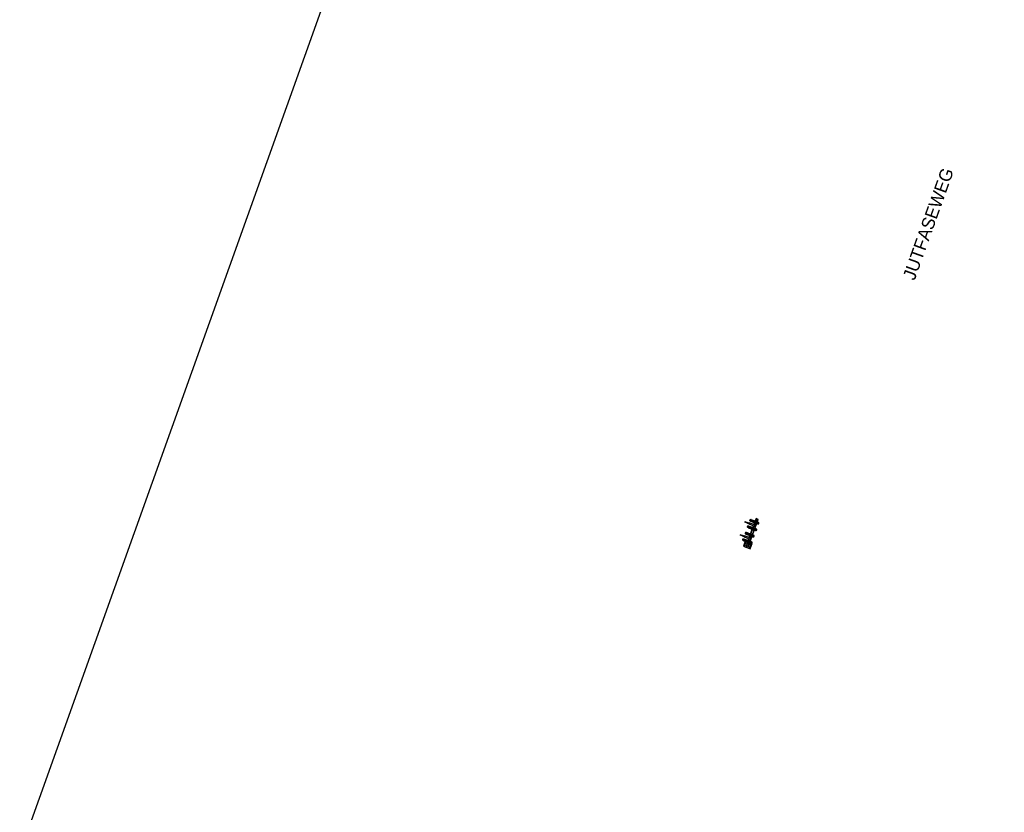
# Model space of a CAD drawing. Header units: metres. Extents: x 136326 to 138181, y 453212 to 454732.
# Tile 41 of 55: x 136646 to 136700, y 454135 to 454178. Entities that reach past the tile are written whole.
import ezdxf

# ---------------------------------------------------------------- set-up
doc = ezdxf.new("R2010")
doc.units = ezdxf.units.M
for name, color, linetype in [('-DR-alg-bladkaders viewports', 7, 'Continuous'), ('-DR-alg-txt-straatnaam', 2, 'Continuous'), ('-DR-nw-inr-fietsparkeren Tulip Traverse', 2, 'Continuous'), ('VELOPA-FIG15', 1, 'Continuous'), ('VELOPA-FIG25', 1, 'Continuous')]:
    doc.layers.add(name, color=color, linetype=linetype)
doc.styles.add('Drong', font='txt', dxfattribs={"height": 1.8})

# ---------------------------------------------------------------- blocks, each defined once
blk = doc.blocks.new('*U100')
at = {"layer": 'VELOPA-FIG15', "color": 252, "linetype": 'Continuous', "lineweight": 0}
for p, q in [((11, 5), (11, -123)), ((1449, -124), (1449, 4)), ((1559, 0), (1559, -1)), ((77, -10), (0, -10)), ((77, -110), (0, -110)), ((827, -10), (682, -10)), ((827, -110), (682, -110)), ((1439, -10), (1432, -10)), ((1439, -110), (1432, -110)), ((1460, -5), (1559, -5)), ((1559, -115), (1460, -115)), ((1559, -2), (1559, -1)), ((1559, -5), (1559, -2)), ((1559, -5), (1559, -115)), ((1562, -5), (1559, -5)), ((1559, -115), (1562, -115)), ((1559, -115), (1559, -118)), ((1559, -118), (1559, -119)), ((1559, -119), (1559, -120)), ((1564, -5), (1562, -5)), ((1564, -115), (1562, -115)), ((1564, -5), (1564, -5)), ((1564, -115), (1564, -115)), ((1578, -34), (1578, -16)), ((1578, -104), (1578, -86))]:
    blk.add_line(p, q, dxfattribs=at)
at = {"layer": 'VELOPA-FIG15', "color": 252, "linetype": 'Continuous', "lineweight": 0, "flags": 128}
for points in [[(168, 43), (167, 42), (167, 40), (166, 39), (165, 38), (163, 37), (162, 36), (160, 36), (158, 36), (156, 35), (154, 36), (152, 36), (150, 37), (149, 38), (148, 39), (147, 40), (146, 41), (146, 42), (146, 43)], [(168, 46), (168, 46), (167, 45), (166, 44), (165, 43), (163, 43), (161, 43), (160, 43), (158, 43), (156, 44), (154, 45), (152, 46), (151, 47), (150, 48), (149, 50), (148, 51), (148, 52), (148, 54), (148, 55), (148, 55)], [(216, 46), (216, 46), (217, 45), (218, 44), (219, 43), (221, 43), (223, 43), (224, 43), (226, 43), (228, 44), (230, 45), (232, 46), (233, 47), (234, 48), (235, 50), (236, 51), (236, 52), (236, 54), (236, 55), (236, 55)], [(217, 43), (217, 42), (217, 40), (218, 39), (219, 38), (221, 37), (222, 36), (224, 36), (226, 36), (228, 35), (230, 36), (232, 36), (234, 37), (235, 38), (236, 39), (237, 40), (238, 41), (238, 42), (239, 43)], [(543, 58), (542, 57), (542, 56), (541, 54), (540, 53), (538, 52), (537, 52), (535, 51), (533, 51), (531, 51), (529, 51), (527, 51), (525, 52), (524, 53), (523, 54), (522, 55), (521, 56), (521, 57), (521, 58)], [(543, 61), (543, 61), (542, 60), (541, 59), (540, 59), (538, 58), (536, 58), (535, 58), (533, 59), (531, 59), (529, 60), (527, 61), (526, 62), (525, 64), (524, 65), (523, 66), (523, 68), (523, 69), (523, 70)], [(591, 61), (591, 61), (592, 60), (593, 59), (594, 59), (596, 58), (598, 58), (599, 58), (601, 59), (603, 59), (605, 60), (607, 61), (608, 62), (609, 64), (610, 65), (611, 66), (611, 68), (611, 69), (611, 70)], [(592, 58), (592, 57), (592, 56), (593, 54), (594, 53), (596, 52), (597, 52), (599, 51), (601, 51), (603, 51), (605, 51), (607, 51), (609, 52), (610, 53), (611, 54), (612, 55), (613, 56), (613, 57), (614, 58)], [(918, 43), (917, 42), (917, 40), (916, 39), (915, 38), (913, 37), (912, 36), (910, 36), (908, 36), (906, 35), (904, 36), (902, 36), (900, 37), (899, 38), (898, 39), (897, 40), (896, 41), (896, 42), (896, 43)], [(918, 46), (918, 46), (917, 45), (916, 44), (915, 43), (913, 43), (911, 43), (910, 43), (908, 43), (906, 44), (904, 45), (902, 46), (901, 47), (900, 48), (899, 50), (898, 51), (898, 52), (898, 54), (898, 55), (898, 55)], [(966, 46), (966, 46), (967, 45), (968, 44), (969, 43), (971, 43), (973, 43), (974, 43), (976, 43), (978, 44), (980, 45), (982, 46), (983, 47), (984, 48), (985, 50), (986, 51), (986, 52), (986, 54), (986, 55), (986, 55)], [(967, 43), (967, 42), (967, 40), (968, 39), (969, 38), (971, 37), (972, 36), (974, 36), (976, 36), (978, 35), (980, 36), (982, 36), (984, 37), (985, 38), (986, 39), (987, 40), (988, 41), (988, 42), (989, 43)], [(1293, 58), (1292, 57), (1292, 56), (1291, 54), (1290, 53), (1288, 52), (1287, 52), (1285, 51), (1283, 51), (1281, 51), (1279, 51), (1277, 51), (1275, 52), (1274, 53), (1273, 54), (1272, 55), (1271, 56), (1271, 57), (1271, 58)], [(1293, 61), (1293, 61), (1292, 60), (1291, 59), (1290, 59), (1288, 58), (1286, 58), (1285, 58), (1283, 59), (1281, 59), (1279, 60), (1277, 61), (1276, 62), (1275, 64), (1274, 65), (1273, 66), (1273, 68), (1273, 69), (1273, 70)], [(1341, 61), (1341, 61), (1342, 60), (1343, 59), (1344, 59), (1346, 58), (1348, 58), (1349, 58), (1351, 59), (1353, 59), (1355, 60), (1357, 61), (1358, 62), (1359, 64), (1360, 65), (1361, 66), (1361, 68), (1361, 69), (1361, 70)], [(1342, 58), (1342, 57), (1342, 56), (1343, 54), (1344, 53), (1346, 52), (1347, 52), (1349, 51), (1351, 51), (1353, 51), (1355, 51), (1357, 51), (1359, 52), (1360, 53), (1361, 54), (1362, 55), (1363, 56), (1363, 57), (1364, 58)], [(168, -78), (167, -79), (167, -81), (166, -82), (165, -83), (163, -84), (162, -85), (160, -85), (158, -85), (156, -86), (154, -85), (152, -85), (150, -84), (149, -83), (148, -82), (147, -81), (146, -80), (146, -79), (146, -78)], [(168, -304), (167, -306), (167, -307), (166, -308), (165, -310), (163, -311), (162, -312), (160, -312), (158, -312), (156, -313), (154, -312), (152, -312), (150, -311), (149, -310), (148, -309), (147, -308), (146, -306), (146, -305), (146, -304)], [(168, -358), (167, -360), (167, -361), (166, -363), (165, -364), (163, -365), (162, -366), (160, -366), (158, -367), (156, -367), (154, -366), (152, -366), (150, -365), (149, -364), (148, -363), (147, -362), (146, -360), (146, -359), (146, -358)], [(169, -363), (168, -364), (168, -366), (167, -367), (166, -369), (165, -370), (163, -371), (161, -372), (160, -373), (158, -373), (156, -374), (154, -373), (152, -373), (151, -373), (150, -372), (149, -371), (148, -370)], [(168, -360), (168, -361), (169, -363)], [(216, -360), (216, -361), (215, -363)], [(215, -363), (216, -364), (216, -366), (217, -367), (218, -369), (219, -370), (221, -371), (223, -372), (224, -373), (226, -373), (228, -374), (230, -373), (232, -373), (233, -373), (234, -372), (235, -371), (236, -370)], [(217, -78), (217, -79), (217, -81), (218, -82), (219, -83), (221, -84), (222, -85), (224, -85), (226, -85), (228, -86), (230, -85), (232, -85), (234, -84), (235, -83), (236, -82), (237, -81), (238, -80), (238, -79), (239, -78)], [(217, -304), (217, -306), (217, -307), (218, -308), (219, -310), (221, -311), (222, -312), (224, -312), (226, -312), (228, -313), (230, -312), (232, -312), (234, -311), (235, -310), (236, -309), (237, -308), (238, -306), (238, -305), (239, -304)], [(217, -358), (217, -360), (217, -361), (218, -363), (219, -364), (221, -365), (222, -366), (224, -366), (226, -367), (228, -367), (230, -366), (232, -366), (234, -365), (235, -364), (236, -363), (237, -362), (238, -360), (238, -359), (239, -358)], [(379, -451), (378, -451), (376, -451), (374, -451), (372, -452), (371, -452), (370, -452), (369, -453), (369, -453), (368, -454)], [(390, -454), (390, -453), (390, -453), (389, -452), (388, -452), (387, -452), (385, -451), (383, -451), (381, -451), (379, -451)], [(543, -15), (542, -16), (542, -17), (541, -19), (540, -20), (538, -20), (537, -21), (535, -22), (533, -22), (531, -22), (529, -22), (527, -21), (525, -21), (524, -20), (523, -19), (522, -18), (521, -17), (521, -16), (521, -15)], [(543, -249), (542, -250), (542, -252), (541, -253), (540, -254), (538, -255), (537, -255), (535, -256), (533, -256), (531, -256), (529, -256), (527, -256), (525, -255), (524, -254), (523, -253), (522, -252), (521, -251), (521, -250), (521, -249)], [(543, -357), (542, -358), (542, -359), (541, -361), (540, -362), (538, -363), (537, -363), (535, -364), (533, -364), (531, -364), (529, -364), (527, -364), (525, -363), (524, -362), (523, -361), (522, -360), (521, -359), (521, -357), (521, -357)], [(544, -362), (543, -363), (543, -365), (542, -366), (541, -367), (540, -369), (538, -370), (536, -371), (535, -371), (533, -372), (531, -372), (529, -372), (527, -372), (526, -371), (525, -371), (524, -370), (523, -369)], [(543, -360), (543, -361), (544, -362)], [(591, -360), (591, -361), (590, -362)], [(590, -362), (591, -363), (591, -365), (592, -366), (593, -367), (594, -369), (596, -370), (598, -371), (599, -371), (601, -372), (603, -372), (605, -372), (607, -372), (608, -371), (609, -371), (610, -370), (611, -369)], [(592, -15), (592, -16), (592, -17), (593, -19), (594, -20), (596, -20), (597, -21), (599, -22), (601, -22), (603, -22), (605, -22), (607, -21), (609, -21), (610, -20), (611, -19), (612, -18), (613, -17), (613, -16), (614, -15)], [(592, -249), (592, -250), (592, -252), (593, -253), (594, -254), (596, -255), (597, -255), (599, -256), (601, -256), (603, -256), (605, -256), (607, -256), (609, -255), (610, -254), (611, -253), (612, -252), (613, -251), (613, -250), (614, -249)], [(592, -357), (592, -358), (592, -359), (593, -361), (594, -362), (596, -363), (597, -363), (599, -364), (601, -364), (603, -364), (605, -364), (607, -364), (609, -363), (610, -362), (611, -361), (612, -360), (613, -359), (613, -357), (614, -357)], [(918, -78), (917, -79), (917, -81), (916, -82), (915, -83), (913, -84), (912, -85), (910, -85), (908, -85), (906, -86), (904, -85), (902, -85), (900, -84), (899, -83), (898, -82), (897, -81), (896, -80), (896, -79), (896, -78)], [(918, -304), (917, -306), (917, -307), (916, -308), (915, -310), (913, -311), (912, -312), (910, -312), (908, -312), (906, -313), (904, -312), (902, -312), (900, -311), (899, -310), (898, -309), (897, -308), (896, -306), (896, -305), (896, -304)], [(918, -358), (917, -360), (917, -361), (916, -363), (915, -364), (913, -365), (912, -366), (910, -366), (908, -367), (906, -367), (904, -366), (902, -366), (900, -365), (899, -364), (898, -363), (897, -362), (896, -360), (896, -359), (896, -358)], [(919, -363), (918, -364), (918, -366), (917, -367), (916, -369), (915, -370), (913, -371), (911, -372), (910, -373), (908, -373), (906, -374), (904, -373), (902, -373), (901, -373), (900, -372), (899, -371), (898, -370)], [(918, -360), (918, -361), (919, -363)], [(966, -360), (966, -361), (965, -363)], [(965, -363), (966, -364), (966, -366), (967, -367), (968, -369), (969, -370), (971, -371), (973, -372), (974, -373), (976, -373), (978, -374), (980, -373), (982, -373), (983, -373), (984, -372), (985, -371), (986, -370)], [(967, -78), (967, -79), (967, -81), (968, -82), (969, -83), (971, -84), (972, -85), (974, -85), (976, -85), (978, -86), (980, -85), (982, -85), (984, -84), (985, -83), (986, -82), (987, -81), (988, -80), (988, -79), (989, -78)], [(967, -304), (967, -306), (967, -307), (968, -308), (969, -310), (971, -311), (972, -312), (974, -312), (976, -312), (978, -313), (980, -312), (982, -312), (984, -311), (985, -310), (986, -309), (987, -308), (988, -306), (988, -305), (989, -304)], [(967, -358), (967, -360), (967, -361), (968, -363), (969, -364), (971, -365), (972, -366), (974, -366), (976, -367), (978, -367), (980, -366), (982, -366), (984, -365), (985, -364), (986, -363), (987, -362), (988, -360), (988, -359), (989, -358)], [(1129, -451), (1128, -451), (1126, -451), (1124, -451), (1122, -452), (1121, -452), (1120, -452), (1119, -453), (1119, -453), (1118, -454)], [(1140, -454), (1140, -453), (1140, -453), (1139, -452), (1138, -452), (1137, -452), (1135, -451), (1133, -451), (1131, -451), (1129, -451)], [(1293, -15), (1292, -16), (1292, -17), (1291, -19), (1290, -20), (1288, -20), (1287, -21), (1285, -22), (1283, -22), (1281, -22), (1279, -22), (1277, -21), (1275, -21), (1274, -20), (1273, -19), (1272, -18), (1271, -17), (1271, -16), (1271, -15)], [(1293, -249), (1292, -250), (1292, -252), (1291, -253), (1290, -254), (1288, -255), (1287, -255), (1285, -256), (1283, -256), (1281, -256), (1279, -256), (1277, -256), (1275, -255), (1274, -254), (1273, -253), (1272, -252), (1271, -251), (1271, -250), (1271, -249)], [(1293, -357), (1292, -358), (1292, -359), (1291, -361), (1290, -362), (1288, -363), (1287, -363), (1285, -364), (1283, -364), (1281, -364), (1279, -364), (1277, -364), (1275, -363), (1274, -362), (1273, -361), (1272, -360), (1271, -359), (1271, -357), (1271, -357)], [(1294, -362), (1293, -363), (1293, -365), (1292, -366), (1291, -367), (1290, -369), (1288, -370), (1286, -371), (1285, -371), (1283, -372), (1281, -372), (1279, -372), (1277, -372), (1276, -371), (1275, -371), (1274, -370), (1273, -369)], [(1293, -360), (1293, -361), (1294, -362)], [(1341, -360), (1341, -361), (1340, -362)], [(1340, -362), (1341, -363), (1341, -365), (1342, -366), (1343, -367), (1344, -369), (1346, -370), (1348, -371), (1349, -371), (1351, -372), (1353, -372), (1355, -372), (1357, -372), (1358, -371), (1359, -371), (1360, -370), (1361, -369)], [(1342, -15), (1342, -16), (1342, -17), (1343, -19), (1344, -20), (1346, -20), (1347, -21), (1349, -22), (1351, -22), (1353, -22), (1355, -22), (1357, -21), (1359, -21), (1360, -20), (1361, -19), (1362, -18), (1363, -17), (1363, -16), (1364, -15)], [(1342, -249), (1342, -250), (1342, -252), (1343, -253), (1344, -254), (1346, -255), (1347, -255), (1349, -256), (1351, -256), (1353, -256), (1355, -256), (1357, -256), (1359, -255), (1360, -254), (1361, -253), (1362, -252), (1363, -251), (1363, -250), (1364, -249)], [(1342, -357), (1342, -358), (1342, -359), (1343, -361), (1344, -362), (1346, -363), (1347, -363), (1349, -364), (1351, -364), (1353, -364), (1355, -364), (1357, -364), (1359, -363), (1360, -362), (1361, -361), (1362, -360), (1363, -359), (1363, -357), (1364, -357)]]:
    blk.add_lwpolyline(points, dxfattribs=at)
at = {"layer": 'VELOPA-FIG25', "color": 252, "linetype": 'Continuous', "lineweight": 30}
for p, q in [((0, 5), (0, -123)), ((11, 5), (0, 5)), ((146, 0), (0, 0)), ((21, 5), (11, 5)), ((21, 5), (21, -123)), ((146, 43), (146, -78)), ((162, 87), (148, 55)), ((168, 46), (183, 78)), ((168, -78), (168, 43)), ((217, 0), (168, 0)), ((192, 112), (192, 114)), ((192, 112), (192, 112)), ((192, 97), (192, 112)), ((192, 97), (192, 97)), ((192, 97), (192, 91)), ((201, 78), (216, 46)), ((217, 43), (217, -78)), ((236, 55), (222, 87)), ((239, -78), (239, 43)), ((521, 0), (239, 0)), ((521, 58), (521, -15)), ((537, 103), (523, 70)), ((543, 61), (558, 94)), ((543, -15), (543, 58)), ((592, 0), (543, 0)), ((567, 128), (567, 130)), ((567, 128), (567, 128)), ((567, 114), (567, 128)), ((567, 114), (567, 107)), ((567, 114), (567, 114)), ((576, 94), (591, 61)), ((592, 58), (592, -15)), ((611, 70), (597, 103)), ((614, -15), (614, 58)), ((896, 0), (614, 0)), ((896, 43), (896, -78)), ((912, 87), (898, 55)), ((918, 46), (933, 78)), ((918, -78), (918, 43)), ((967, 0), (918, 0)), ((942, 112), (942, 114)), ((942, 112), (942, 112)), ((942, 97), (942, 112)), ((942, 97), (942, 91)), ((942, 97), (942, 97)), ((951, 78), (966, 46)), ((967, 43), (967, -78)), ((986, 55), (972, 87)), ((989, -78), (989, 43)), ((1271, 0), (989, 0)), ((1271, 58), (1271, -15)), ((1287, 103), (1273, 70)), ((1293, 61), (1308, 94)), ((1293, -15), (1293, 58)), ((1342, 0), (1293, 0)), ((1317, 128), (1317, 130)), ((1317, 128), (1317, 128)), ((1317, 114), (1317, 128)), ((1317, 114), (1317, 114)), ((1317, 114), (1317, 107)), ((1326, 94), (1341, 61)), ((1342, 58), (1342, -15)), ((1361, 70), (1347, 103)), ((1354, 140), (1354, 85)), ((1358, 137), (1354, 140)), ((1654, 140), (1354, 140)), ((1357, 87), (1357, 79)), ((1652, 87), (1357, 87)), ((1358, 137), (1358, 87)), ((1651, 137), (1358, 137)), ((1364, -15), (1364, 58)), ((1439, 0), (1364, 0)), ((1434, 8), (1425, 8)), ((1439, -124), (1439, 4)), ((1439, 4), (1449, 4)), ((1449, 4), (1460, 4)), ((1460, -124), (1460, 4)), ((1559, 0), (1460, 0)), ((1584, 8), (1575, 8)), ((1651, 137), (1654, 140)), ((1651, 87), (1651, 137)), ((1652, -207), (1652, 87)), ((1654, -260), (1654, 140)), ((149, -120), (0, -120)), ((11, -123), (0, -123)), ((21, -123), (11, -123)), ((23, -12), (21, -12)), ((21, -36), (23, -36)), ((23, -82), (21, -82)), ((21, -106), (23, -106)), ((23, -12), (23, -36)), ((24, -15), (23, -15)), ((23, -34), (24, -34)), ((23, -82), (23, -106)), ((24, -85), (23, -85)), ((23, -104), (24, -104)), ((24, -15), (30, -15)), ((24, -19), (24, -15)), ((24, -24), (24, -19)), ((30, -24), (24, -24)), ((24, -29), (24, -24)), ((24, -34), (24, -29)), ((24, -34), (30, -34)), ((24, -85), (30, -85)), ((24, -89), (24, -85)), ((24, -94), (24, -89)), ((30, -94), (24, -94)), ((24, -99), (24, -94)), ((24, -104), (24, -99)), ((24, -104), (30, -104)), ((31, -15), (30, -15)), ((30, -34), (31, -34)), ((31, -85), (30, -85)), ((30, -104), (31, -104)), ((31, -15), (31, -15)), ((31, -34), (31, -34)), ((31, -85), (31, -85)), ((31, -104), (31, -104)), ((146, -5), (77, -5)), ((77, -5), (77, -115)), ((77, -115), (147, -115)), ((146, -78), (146, -111)), ((149, -119), (146, -126)), ((146, -130), (146, -304)), ((146, -304), (146, -358)), ((148, -370), (163, -398)), ((167, -111), (174, -95)), ((217, -5), (168, -5)), ((168, -74), (217, -74)), ((168, -111), (168, -78)), ((168, -79), (217, -79)), ((168, -132), (174, -116)), ((168, -304), (168, -130)), ((168, -358), (168, -304)), ((182, -388), (168, -360)), ((214, -127), (170, -127)), ((212, -122), (172, -122)), ((175, -91), (175, -81)), ((175, -112), (175, -102)), ((183, -389), (182, -388)), ((192, -400), (192, -398)), ((192, -400), (192, -400)), ((192, -417), (192, -400)), ((192, -417), (192, -417)), ((192, -423), (192, -417)), ((202, -388), (201, -389)), ((216, -360), (202, -388)), ((209, -81), (209, -91)), ((209, -102), (209, -112)), ((210, -95), (217, -111)), ((210, -116), (217, -132)), ((217, -78), (217, -111)), ((217, -130), (217, -304)), ((217, -304), (217, -358)), ((221, -398), (236, -370)), ((238, -126), (235, -119)), ((349, -122), (236, -122)), ((349, -127), (238, -127)), ((521, -5), (239, -5)), ((239, -74), (357, -74)), ((239, -111), (239, -78)), ((239, -79), (357, -79)), ((239, -304), (239, -130)), ((239, -358), (239, -304)), ((306, -19), (308, -16)), ((308, -21), (306, -19)), ((308, -16), (311, -16)), ((311, -21), (308, -21)), ((311, -16), (313, -19)), ((313, -19), (311, -21)), ((347, -56), (357, -56)), ((349, -104), (347, -104)), ((349, -79), (349, -401)), ((357, -74), (357, -56)), ((357, -74), (357, -79)), ((368, -398), (368, -454)), ((368, -454), (368, -633)), ((371, -395), (369, -397)), ((390, -397), (388, -395)), ((390, -454), (390, -398)), ((390, -454), (390, -633)), ((410, -401), (410, -60)), ((410, -115), (521, -115)), ((521, -120), (410, -120)), ((446, -103), (448, -100)), ((448, -106), (446, -103)), ((448, -100), (451, -100)), ((451, -106), (448, -106)), ((451, -100), (453, -103)), ((453, -103), (451, -106)), ((521, -15), (521, -49)), ((521, -71), (521, -249)), ((521, -249), (521, -357)), ((523, -369), (537, -401)), ((527, -59), (527, -61)), ((532, -60), (539, -60)), ((539, -60), (539, -60)), ((592, -5), (543, -5)), ((543, -49), (543, -15)), ((543, -249), (543, -71)), ((543, -115), (592, -115)), ((592, -120), (543, -120)), ((543, -357), (543, -249)), ((558, -392), (543, -360)), ((551, -71), (551, -50)), ((558, -393), (558, -392)), ((567, -407), (567, -405)), ((567, -407), (567, -407)), ((567, -421), (567, -407)), ((567, -422), (567, -421)), ((567, -428), (567, -422)), ((591, -360), (576, -392)), ((576, -392), (576, -393)), ((583, -50), (583, -71)), ((586, -19), (588, -16)), ((588, -21), (586, -19)), ((588, -16), (591, -16)), ((591, -21), (588, -21)), ((591, -16), (592, -16)), ((592, -21), (591, -21)), ((592, -15), (592, -49)), ((592, -71), (592, -249)), ((592, -249), (592, -357)), ((595, -60), (595, -60)), ((595, -60), (603, -60)), ((597, -401), (611, -369)), ((607, -61), (607, -59)), ((682, -5), (614, -5)), ((614, -49), (614, -15)), ((614, -249), (614, -71)), ((614, -115), (682, -115)), ((899, -120), (614, -120)), ((614, -357), (614, -249)), ((682, -115), (682, -5)), ((896, -5), (827, -5)), ((827, -5), (827, -115)), ((827, -115), (897, -115)), ((896, -78), (896, -111)), ((899, -119), (896, -126)), ((896, -130), (896, -304)), ((896, -304), (896, -358)), ((898, -370), (913, -398)), ((917, -111), (924, -95)), ((967, -5), (918, -5)), ((918, -74), (967, -74)), ((918, -111), (918, -78)), ((918, -79), (967, -79)), ((918, -132), (924, -116)), ((918, -304), (918, -130)), ((918, -358), (918, -304)), ((932, -388), (918, -360)), ((964, -127), (920, -127)), ((962, -122), (922, -122)), ((925, -91), (925, -81)), ((925, -112), (925, -102)), ((933, -389), (932, -388)), ((942, -400), (942, -398)), ((942, -400), (942, -400)), ((942, -417), (942, -400)), ((942, -417), (942, -417)), ((942, -423), (942, -417)), ((952, -388), (951, -389)), ((966, -360), (952, -388)), ((959, -81), (959, -91)), ((959, -102), (959, -112)), ((960, -95), (967, -111)), ((960, -116), (967, -132)), ((967, -78), (967, -111)), ((967, -130), (967, -304)), ((967, -304), (967, -358)), ((971, -398), (986, -370)), ((988, -126), (985, -119)), ((1099, -122), (986, -122)), ((1099, -127), (988, -127)), ((1271, -5), (989, -5)), ((989, -74), (1107, -74)), ((989, -111), (989, -78)), ((989, -79), (1107, -79)), ((989, -304), (989, -130)), ((989, -358), (989, -304)), ((1056, -19), (1058, -16)), ((1058, -21), (1056, -19)), ((1058, -16), (1061, -16)), ((1061, -21), (1058, -21)), ((1061, -16), (1063, -19)), ((1063, -19), (1061, -21)), ((1097, -56), (1107, -56)), ((1099, -104), (1097, -104)), ((1099, -79), (1099, -401)), ((1107, -74), (1107, -56)), ((1107, -74), (1107, -79)), ((1118, -398), (1118, -454)), ((1118, -454), (1118, -633)), ((1121, -395), (1119, -397)), ((1140, -397), (1138, -395)), ((1140, -454), (1140, -398)), ((1140, -454), (1140, -633)), ((1160, -401), (1160, -60)), ((1160, -115), (1271, -115)), ((1271, -120), (1160, -120)), ((1196, -103), (1198, -100)), ((1198, -106), (1196, -103)), ((1198, -100), (1201, -100)), ((1201, -106), (1198, -106)), ((1201, -100), (1203, -103)), ((1203, -103), (1201, -106)), ((1271, -15), (1271, -49)), ((1271, -71), (1271, -249)), ((1271, -249), (1271, -357)), ((1273, -369), (1287, -401)), ((1277, -59), (1277, -61)), ((1282, -60), (1289, -60)), ((1289, -60), (1289, -60)), ((1342, -5), (1293, -5)), ((1293, -49), (1293, -15)), ((1293, -249), (1293, -71)), ((1293, -115), (1342, -115)), ((1342, -120), (1293, -120)), ((1293, -357), (1293, -249)), ((1308, -392), (1293, -360)), ((1301, -71), (1301, -50)), ((1308, -393), (1308, -392)), ((1317, -407), (1317, -405)), ((1317, -407), (1317, -407)), ((1317, -421), (1317, -407)), ((1317, -422), (1317, -421)), ((1317, -428), (1317, -422)), ((1341, -360), (1326, -392)), ((1326, -392), (1326, -393)), ((1333, -50), (1333, -71)), ((1336, -19), (1338, -16)), ((1338, -21), (1336, -19)), ((1338, -16), (1341, -16)), ((1341, -21), (1338, -21)), ((1341, -16), (1342, -16)), ((1342, -21), (1341, -21)), ((1342, -15), (1342, -49)), ((1342, -71), (1342, -249)), ((1342, -249), (1342, -357)), ((1345, -60), (1345, -60)), ((1345, -60), (1353, -60)), ((1347, -401), (1361, -369)), ((1357, -61), (1357, -59)), ((1432, -5), (1364, -5)), ((1364, -49), (1364, -15)), ((1364, -249), (1364, -71)), ((1364, -115), (1432, -115)), ((1439, -120), (1364, -120)), ((1364, -207), (1652, -207)), ((1364, -357), (1364, -249)), ((1364, -257), (1651, -257)), ((1364, -260), (1654, -260)), ((1425, -128), (1434, -128)), ((1430, -16), (1429, -16)), ((1429, -34), (1430, -35)), ((1430, -86), (1429, -86)), ((1429, -104), (1430, -105)), ((1431, -16), (1430, -16)), ((1430, -35), (1431, -35)), ((1431, -86), (1430, -86)), ((1430, -105), (1431, -105)), ((1436, -16), (1431, -16)), ((1431, -25), (1436, -25)), ((1436, -35), (1431, -35)), ((1436, -86), (1431, -86)), ((1431, -95), (1436, -95)), ((1436, -105), (1431, -105)), ((1432, -16), (1432, -5)), ((1432, -86), (1432, -35)), ((1432, -115), (1432, -105)), ((1437, -16), (1436, -16)), ((1436, -16), (1436, -20)), ((1436, -20), (1436, -25)), ((1436, -25), (1436, -30)), ((1436, -30), (1436, -35)), ((1436, -35), (1437, -35)), ((1437, -86), (1436, -86)), ((1436, -86), (1436, -90)), ((1436, -90), (1436, -95)), ((1436, -95), (1436, -100)), ((1436, -100), (1436, -105)), ((1436, -105), (1437, -105)), ((1439, -13), (1437, -13)), ((1437, -37), (1437, -13)), ((1437, -37), (1439, -37)), ((1439, -83), (1437, -83)), ((1437, -107), (1437, -83)), ((1437, -107), (1439, -107)), ((1439, -124), (1449, -124)), ((1449, -124), (1460, -124)), ((1559, -1), (1460, -1)), ((1559, -2), (1460, -2)), ((1559, -118), (1460, -118)), ((1460, -119), (1559, -119)), ((1559, -120), (1460, -120)), ((1562, -115), (1562, -5)), ((1564, -115), (1564, -5)), ((1564, -5), (1564, -115)), ((1567, -13), (1564, -13)), ((1564, -37), (1567, -37)), ((1567, -83), (1564, -83)), ((1564, -107), (1567, -107)), ((1567, -13), (1567, -37)), ((1567, -16), (1567, -16)), ((1568, -16), (1567, -16)), ((1567, -19), (1567, -19)), ((1567, -31), (1567, -31)), ((1567, -34), (1567, -35)), ((1568, -35), (1567, -35)), ((1567, -83), (1567, -107)), ((1567, -86), (1567, -86)), ((1568, -86), (1567, -86)), ((1567, -89), (1567, -89)), ((1567, -101), (1567, -101)), ((1567, -104), (1567, -105)), ((1568, -105), (1567, -105)), ((1576, -16), (1568, -16)), ((1576, -25), (1568, -25)), ((1576, -35), (1568, -35)), ((1576, -86), (1568, -86)), ((1576, -95), (1568, -95)), ((1576, -105), (1568, -105)), ((1575, -8), (1584, -8)), ((1584, -112), (1575, -112)), ((1575, -128), (1584, -128)), ((1576, -16), (1577, -16)), ((1576, -35), (1577, -35)), ((1576, -86), (1577, -86)), ((1576, -105), (1577, -105)), ((1577, -16), (1577, -16)), ((1578, -16), (1577, -16)), ((1577, -35), (1577, -34)), ((1577, -34), (1578, -34)), ((1577, -86), (1577, -86)), ((1578, -86), (1577, -86)), ((1577, -105), (1577, -104)), ((1577, -104), (1578, -104)), ((1579, -33), (1579, -17)), ((1586, -19), (1579, -19)), ((1579, -31), (1586, -31)), ((1579, -103), (1579, -87)), ((1586, -89), (1579, -89)), ((1579, -101), (1586, -101)), ((1587, -20), (1586, -19)), ((1586, -31), (1586, -19)), ((1586, -31), (1587, -30)), ((1587, -90), (1586, -89)), ((1586, -101), (1586, -89)), ((1586, -101), (1587, -100)), ((1587, -30), (1587, -20)), ((1587, -100), (1587, -90)), ((1651, -257), (1651, -207)), ((1651, -257), (1654, -260))]:
    blk.add_line(p, q, dxfattribs=at)
at = {"layer": 'VELOPA-FIG25', "color": 252, "linetype": 'Continuous', "lineweight": 30, "flags": 128}
for points in [[(192, 114), (189, 113), (186, 112), (184, 112), (182, 111), (181, 110), (179, 109), (177, 107), (176, 106), (175, 105), (174, 104), (173, 103), (171, 101), (168, 98), (166, 96), (165, 93), (163, 90), (162, 86)], [(162, 86), (162, 85), (162, 84), (163, 82), (164, 81), (165, 79), (167, 78), (169, 77), (170, 76), (173, 75), (175, 75), (176, 75), (178, 75), (180, 76), (181, 76), (182, 78), (183, 78)], [(178, 87), (178, 87), (178, 87), (179, 87), (179, 88), (180, 89), (181, 89), (183, 90), (184, 90), (186, 91), (189, 91), (192, 91)], [(181, 89), (182, 89), (182, 88), (182, 87), (183, 86), (182, 85), (182, 85), (182, 85), (181, 86), (181, 86), (180, 87), (180, 88), (180, 89)], [(222, 86), (221, 90), (219, 93), (218, 96), (216, 98), (213, 101), (211, 103), (210, 104), (209, 105), (208, 106), (207, 107), (205, 109), (203, 110), (202, 111), (200, 112), (198, 112), (195, 113), (192, 114)], [(192, 91), (195, 91), (197, 91), (199, 90), (200, 90), (203, 89), (205, 88), (205, 88), (206, 87), (206, 87), (206, 87)], [(201, 86), (202, 85), (202, 85), (202, 85), (203, 85), (203, 86), (204, 87), (204, 88), (204, 88)], [(222, 86), (222, 85), (222, 84), (221, 82), (220, 81), (219, 79), (217, 78), (215, 77), (214, 76), (212, 75), (209, 75), (208, 75), (206, 75), (204, 76), (203, 76), (202, 78), (201, 78)], [(567, 130), (564, 129), (561, 129), (558, 128), (557, 127), (556, 126), (555, 126), (554, 125), (553, 124), (551, 122), (550, 122), (550, 121), (548, 120), (547, 118), (545, 116), (543, 114), (541, 112), (540, 109), (538, 106), (537, 102)], [(537, 102), (537, 101), (537, 100), (538, 98), (539, 97), (540, 96), (542, 94), (544, 93), (545, 92), (548, 92), (550, 91), (551, 91), (553, 91), (555, 92), (556, 93), (557, 94), (558, 94)], [(556, 106), (557, 105), (557, 104), (557, 103), (558, 102), (557, 102), (557, 101), (557, 101), (556, 102), (556, 103), (555, 104), (555, 105), (555, 105)], [(597, 102), (596, 106), (594, 109), (593, 112), (591, 114), (589, 117), (587, 118), (586, 120), (585, 120), (584, 121), (584, 122), (583, 122), (581, 124), (580, 125), (579, 126), (578, 126), (577, 127), (575, 128), (573, 129), (570, 129), (567, 130)], [(567, 107), (570, 108), (572, 107), (574, 107), (575, 107), (578, 106), (579, 105), (580, 104), (581, 104), (581, 104), (581, 104)], [(576, 102), (577, 102), (577, 101), (577, 101), (578, 102), (578, 103), (579, 104), (579, 105), (579, 105)], [(597, 102), (597, 101), (597, 100), (596, 98), (595, 97), (594, 96), (592, 94), (590, 93), (589, 92), (587, 92), (584, 91), (583, 91), (581, 91), (579, 92), (578, 93), (577, 94), (576, 94)], [(942, 114), (939, 113), (936, 112), (934, 112), (932, 111), (931, 110), (929, 109), (927, 107), (926, 106), (925, 105), (924, 104), (923, 103), (921, 101), (918, 98), (916, 96), (915, 93), (913, 90), (912, 86)], [(912, 86), (912, 85), (912, 84), (913, 82), (914, 81), (915, 79), (917, 78), (919, 77), (920, 76), (923, 75), (925, 75), (926, 75), (928, 75), (930, 76), (931, 76), (932, 78), (933, 78)], [(928, 87), (928, 87), (928, 87), (929, 87), (929, 88), (930, 89), (931, 89), (933, 90), (934, 90), (936, 91), (939, 91), (942, 91)], [(931, 89), (932, 89), (932, 88), (932, 87), (933, 86), (932, 85), (932, 85), (932, 85), (931, 86), (931, 86), (930, 87), (930, 88), (930, 89)], [(972, 86), (971, 90), (969, 93), (968, 96), (966, 98), (963, 101), (961, 103), (960, 104), (959, 105), (958, 106), (957, 107), (955, 109), (953, 110), (952, 111), (950, 112), (948, 112), (945, 113), (942, 114)], [(942, 91), (945, 91), (947, 91), (949, 90), (950, 90), (953, 89), (955, 88), (955, 88), (956, 87), (956, 87), (956, 87)], [(951, 86), (952, 85), (952, 85), (952, 85), (953, 85), (953, 86), (954, 87), (954, 88), (954, 88)], [(972, 86), (972, 85), (972, 84), (971, 82), (970, 81), (969, 79), (967, 78), (965, 77), (964, 76), (962, 75), (959, 75), (958, 75), (956, 75), (954, 76), (953, 76), (952, 78), (951, 78)], [(1317, 130), (1314, 129), (1311, 129), (1308, 128), (1307, 127), (1306, 126), (1305, 126), (1304, 125), (1303, 124), (1301, 122), (1300, 122), (1300, 121), (1298, 120), (1297, 118), (1295, 116), (1293, 114), (1291, 112), (1290, 109), (1288, 106), (1287, 102)], [(1287, 102), (1287, 101), (1287, 100), (1288, 98), (1289, 97), (1290, 96), (1292, 94), (1294, 93), (1295, 92), (1298, 92), (1300, 91), (1301, 91), (1303, 91), (1305, 92), (1306, 93), (1307, 94), (1308, 94)], [(1306, 106), (1307, 105), (1307, 104), (1307, 103), (1308, 102), (1307, 102), (1307, 101), (1307, 101), (1306, 102), (1306, 103), (1305, 104), (1305, 105), (1305, 105)], [(1347, 102), (1346, 106), (1344, 109), (1343, 112), (1341, 114), (1339, 117), (1337, 118), (1336, 120), (1335, 120), (1334, 121), (1334, 122), (1333, 122), (1331, 124), (1330, 125), (1329, 126), (1328, 126), (1327, 127), (1325, 128), (1323, 129), (1320, 129), (1317, 130)], [(1317, 107), (1320, 108), (1322, 107), (1324, 107), (1325, 107), (1328, 106), (1329, 105), (1330, 104), (1331, 104), (1331, 104), (1331, 104)], [(1326, 102), (1327, 102), (1327, 101), (1327, 101), (1328, 102), (1328, 103), (1329, 104), (1329, 105), (1329, 105)], [(1347, 102), (1347, 101), (1347, 100), (1346, 98), (1345, 97), (1344, 96), (1342, 94), (1340, 93), (1339, 92), (1337, 92), (1334, 91), (1333, 91), (1331, 91), (1329, 92), (1328, 93), (1327, 94), (1326, 94)], [(1425, 8), (1424, 6), (1423, 5), (1421, 2), (1420, 0)], [(1439, 0), (1438, 2), (1437, 3), (1435, 6), (1434, 8)], [(1575, 8), (1574, 6), (1573, 5), (1571, 2), (1570, 0)], [(1570, 0), (1571, -2), (1572, -3), (1574, -6), (1575, -8)], [(1589, 0), (1588, 2), (1587, 3), (1585, 6), (1584, 8)], [(1584, -8), (1585, -6), (1586, -5), (1588, -2), (1589, 0)], [(149, -120), (148, -119), (148, -118)], [(163, -398), (163, -399), (164, -400), (165, -401), (167, -401), (169, -402), (170, -402), (173, -402), (175, -401), (176, -400), (178, -399), (180, -398), (181, -396), (182, -394), (183, -393), (183, -391)], [(163, -398), (163, -400), (165, -403), (166, -405), (167, -407), (168, -408), (170, -409), (171, -411), (173, -413), (174, -414), (176, -416), (177, -417), (178, -418), (179, -418), (180, -419), (182, -420), (184, -421), (186, -422), (189, -423), (192, -423)], [(174, -97), (175, -99), (175, -102)], [(175, -81), (175, -81), (175, -79)], [(181, -400), (181, -400), (181, -401), (180, -402), (180, -402), (180, -402), (180, -401), (180, -401)], [(183, -391), (183, -389), (182, -388)], [(192, -423), (195, -423), (197, -422), (200, -421), (201, -420), (203, -419), (205, -419), (206, -418), (208, -416), (210, -414), (211, -413), (212, -412), (213, -411), (214, -410), (216, -408), (218, -405), (219, -403), (221, -400), (221, -398)], [(201, -391), (201, -389), (202, -388)], [(221, -398), (221, -399), (220, -400), (219, -401), (217, -401), (215, -402), (214, -402), (212, -402), (209, -401), (208, -400), (206, -399), (204, -398), (203, -396), (202, -394), (201, -393), (201, -391)], [(209, -81), (209, -81), (209, -79)], [(210, -97), (209, -99), (209, -102)], [(379, -395), (378, -395), (376, -396), (374, -396), (372, -396), (371, -396), (370, -397), (369, -397), (369, -398), (368, -398)], [(371, -395), (371, -395), (372, -395), (373, -394), (375, -394), (376, -394), (378, -394), (379, -394)], [(379, -394), (381, -394), (383, -394), (384, -394), (386, -394), (387, -395), (388, -395), (388, -395)], [(390, -398), (390, -398), (390, -397), (389, -397), (388, -396), (387, -396), (385, -396), (383, -396), (381, -395), (379, -395)], [(537, -401), (538, -402), (539, -403), (540, -404), (542, -404), (544, -405), (545, -405), (548, -404), (550, -404), (551, -403), (553, -402), (555, -400), (556, -399), (557, -397), (558, -396), (558, -394)], [(537, -401), (538, -404), (540, -407), (541, -409), (542, -411), (545, -415), (547, -416), (548, -418), (549, -418), (550, -419), (550, -419), (551, -420), (553, -422), (554, -423), (555, -424), (556, -424), (557, -425), (559, -426), (561, -427), (564, -427), (567, -428)], [(557, -403), (557, -403), (556, -404), (556, -405), (555, -406), (555, -406), (555, -406)], [(558, -394), (558, -393), (558, -392)], [(567, -428), (570, -427), (573, -427), (576, -426), (577, -425), (578, -424), (579, -424), (580, -423), (581, -422), (583, -420), (584, -419), (584, -419), (585, -418), (586, -418), (587, -416), (589, -415), (592, -411), (593, -409), (594, -407), (596, -404), (597, -401)], [(576, -394), (576, -393), (576, -392)], [(576, -393), (576, -395), (576, -397), (576, -399), (576, -401), (577, -404), (578, -404), (578, -405), (579, -405), (579, -405)], [(597, -401), (596, -402), (595, -403), (594, -404), (592, -404), (590, -405), (589, -405), (587, -404), (584, -404), (583, -403), (581, -402), (579, -400), (578, -399), (577, -397), (576, -396), (576, -394)], [(899, -120), (898, -119), (898, -118)], [(913, -398), (913, -399), (914, -400), (915, -401), (917, -401), (919, -402), (920, -402), (923, -402), (925, -401), (926, -400), (928, -399), (930, -398), (931, -396), (932, -394), (933, -393), (933, -391)], [(913, -398), (913, -400), (915, -403), (916, -405), (917, -407), (918, -408), (920, -409), (921, -411), (923, -413), (924, -414), (926, -416), (927, -417), (928, -418), (929, -418), (930, -419), (932, -420), (934, -421), (936, -422), (939, -423), (942, -423)], [(924, -97), (925, -99), (925, -102)], [(925, -81), (925, -81), (925, -79)], [(931, -400), (931, -400), (931, -401), (930, -402), (930, -402), (930, -402), (930, -401), (930, -401)], [(933, -391), (933, -389), (932, -388)], [(942, -423), (945, -423), (947, -422), (950, -421), (951, -420), (953, -419), (955, -419), (956, -418), (958, -416), (960, -414), (961, -413), (962, -412), (963, -411), (964, -410), (966, -408), (968, -405), (969, -403), (971, -400), (971, -398)], [(951, -391), (951, -389), (952, -388)], [(971, -398), (971, -399), (970, -400), (969, -401), (967, -401), (965, -402), (964, -402), (962, -402), (959, -401), (958, -400), (956, -399), (954, -398), (953, -396), (952, -394), (951, -393), (951, -391)], [(959, -81), (959, -81), (959, -79)], [(960, -97), (959, -99), (959, -102)], [(1129, -395), (1128, -395), (1126, -396), (1124, -396), (1122, -396), (1121, -396), (1120, -397), (1119, -397), (1119, -398), (1118, -398)], [(1121, -395), (1121, -395), (1122, -395), (1123, -394), (1125, -394), (1126, -394), (1128, -394), (1129, -394)], [(1129, -394), (1131, -394), (1133, -394), (1134, -394), (1136, -394), (1137, -395), (1138, -395), (1138, -395)], [(1140, -398), (1140, -398), (1140, -397), (1139, -397), (1138, -396), (1137, -396), (1135, -396), (1133, -396), (1131, -395), (1129, -395)], [(1204, -95), (1203, -94), (1201, -94), (1199, -94), (1197, -94), (1195, -94), (1194, -95), (1192, -97), (1191, -98), (1190, -100), (1190, -102), (1189, -103), (1190, -105), (1190, -106), (1190, -105), (1189, -103), (1190, -102), (1190, -100), (1191, -98), (1192, -97), (1194, -95), (1195, -94), (1197, -94), (1199, -94), (1201, -94), (1203, -94), (1204, -95), (1206, -96), (1207, -97), (1208, -99), (1209, -101), (1209, -103), (1209, -104), (1209, -106)], [(1287, -401), (1288, -402), (1289, -403), (1290, -404), (1292, -404), (1294, -405), (1295, -405), (1298, -404), (1300, -404), (1301, -403), (1303, -402), (1305, -400), (1306, -399), (1307, -397), (1308, -396), (1308, -394)], [(1287, -401), (1288, -404), (1290, -407), (1291, -409), (1292, -411), (1295, -415), (1297, -416), (1298, -418), (1299, -418), (1300, -419), (1300, -419), (1301, -420), (1303, -422), (1304, -423), (1305, -424), (1306, -424), (1307, -425), (1309, -426), (1311, -427), (1314, -427), (1317, -428)], [(1307, -403), (1307, -403), (1306, -404), (1306, -405), (1305, -406), (1305, -406), (1305, -406)], [(1308, -394), (1308, -393), (1308, -392)], [(1317, -428), (1320, -427), (1323, -427), (1326, -426), (1327, -425), (1328, -424), (1329, -424), (1330, -423), (1331, -422), (1333, -420), (1334, -419), (1334, -419), (1335, -418), (1336, -418), (1337, -416), (1339, -415), (1342, -411), (1343, -409), (1344, -407), (1346, -404), (1347, -401)], [(1326, -394), (1326, -393), (1326, -392)], [(1326, -393), (1326, -395), (1326, -397), (1326, -399), (1326, -401), (1327, -404), (1328, -404), (1328, -405), (1329, -405), (1329, -405)], [(1347, -401), (1346, -402), (1345, -403), (1344, -404), (1342, -404), (1340, -405), (1339, -405), (1337, -404), (1334, -404), (1333, -403), (1331, -402), (1329, -400), (1328, -399), (1327, -397), (1326, -396), (1326, -394)], [(1420, -120), (1421, -122), (1422, -123), (1424, -126), (1425, -128)], [(1434, -128), (1435, -126), (1436, -125), (1438, -122), (1439, -120)], [(1568, -16), (1567, -19), (1567, -19)], [(1567, -31), (1567, -31), (1568, -35)], [(1568, -86), (1567, -89), (1567, -89)], [(1567, -101), (1567, -101), (1568, -105)], [(1575, -112), (1574, -114), (1573, -115), (1571, -118), (1570, -120)], [(1570, -120), (1571, -122), (1572, -123), (1574, -126), (1575, -128)], [(1577, -19), (1577, -19), (1576, -16)], [(1576, -35), (1577, -31), (1577, -31)], [(1577, -89), (1577, -89), (1576, -86)], [(1576, -105), (1577, -101), (1577, -101)], [(1589, -120), (1588, -118), (1587, -117), (1585, -114), (1584, -112)], [(1584, -128), (1585, -126), (1586, -125), (1588, -122), (1589, -120)]]:
    blk.add_lwpolyline(points, dxfattribs=at)
at = {"layer": 'VELOPA-FIG25', "color": 252, "linetype": 'Continuous', "lineweight": 30}
for centre, radius in [((1579, 0), 10), ((1579, 0), 7.99), ((309, -19), 13), ((309, -19), 10), ((449, -102), 13), ((1059, -19), 13), ((1059, -19), 10), ((1199, -102), 13), ((1579, -120), 10), ((1579, -120), 7.99)]:
    blk.add_circle(centre, radius, dxfattribs=at)
for centre, radius, start, end in [((175, 43), 29.6, 155.7874, 179.892), ((175, 43), 7.55, 155.1688, 179.6491), ((171, 83), 12.2, 337.8622, 31.5539), ((211, 83), 10.6, 146.3887, 204.8404), ((208, 85), 6.81, 146.8802, 175.2459), ((209, 43), 7.74, 0.6594, 24.5226), ((209, 43), 29.7, 0.1509, 24.1698), ((551, 58), 30.4, 156.2888, 179.9028), ((551, 58), 8.35, 155.776, 179.712), ((564, 89), 18.5, 82.1098, 127.3763), ((546, 99), 12.3, 338.4965, 33.8595), ((586, 99), 10.6, 147.1944, 204.338), ((584, 101), 7.59, 145.2636, 174.2273), ((583, 58), 8.54, 0.5484, 23.9635), ((583, 58), 30.5, 0.1365, 23.6714), ((925, 43), 29.6, 155.7871, 179.8918), ((925, 43), 7.55, 155.1689, 179.649), ((921, 83), 12.2, 337.8613, 31.5545), ((961, 83), 10.6, 146.3888, 204.8402), ((958, 85), 6.81, 146.8801, 175.2455), ((959, 43), 7.74, 0.6599, 24.5221), ((959, 43), 29.7, 0.1503, 24.1702), ((1301, 58), 30.4, 156.2878, 179.9032), ((1301, 58), 8.35, 155.7767, 179.7133), ((1314, 89), 18.5, 82.1107, 127.3754), ((1296, 99), 12.3, 338.4992, 33.8567), ((1336, 99), 10.6, 147.1939, 204.3385), ((1334, 101), 7.59, 145.259, 174.2319), ((1333, 58), 8.53, 0.5438, 23.9662), ((1333, 58), 30.5, 0.1353, 23.6737), ((1429, 0), 10, 0, 180), ((1429, 0), 7.99, 0, 180), ((1559, -5), 5, 0, 90), ((22, -19), 8.65, 326.7092, 33.2908), ((22, -19), 8.65, 326.7092, 33.2908), ((22, -29), 8.65, 326.7092, 33.2908), ((22, -29), 8.65, 326.7092, 33.2908), ((22, -89), 8.65, 326.7092, 33.2908), ((22, -89), 8.65, 326.7092, 33.2908), ((22, -99), 8.65, 326.7092, 33.2908), ((22, -99), 8.65, 326.7092, 33.2908), ((157, -111), 11, 180, 0), ((156, -130), 10.8, 117.2719, 179.8327), ((171, -358), 25.8, 180.2353, 207.0875), ((157, -130), 10.8, 0.2842, 62.6114), ((148, 2523), 2586, 270.4234, 271.5091), ((164, -91), 10.8, 336.6466, 73.2244), ((171, -358), 3.97, 181.9954, 208.124), ((165, -112), 10.6, 336.4237, 53.9238), ((169, -103), 10, 344.534, 60), ((169, -102), 13, 308.5211, 64.2094), ((148, 2472), 2585, 270.5924, 271.3341), ((174, -393), 9.75, 321.0803, 23.2663), ((189, -376), 22.6, 253.7086, 277.3993), ((195, -375), 23.4, 262.9442, 285.5691), ((213, -394), 12.2, 160.5617, 222.1983), ((220, -91), 10.8, 106.7755, 203.3535), ((219, -112), 10.6, 126.076, 203.5764), ((213, -358), 3.91, 331.6822, 358.1984), ((228, -111), 11, 180, 0), ((227, -130), 10.8, 117.3884, 179.716), ((228, -130), 10.8, 0.1678, 62.7278), ((213, -358), 25.7, 332.8594, 359.8176), ((156, 2265), 2378, 271.9815, 274.6127), ((156, 2314), 2378, 271.9815, 274.6127), ((379, -60), 30.5, 351.3116, 171.5322), ((-2304, -953), 2710, 9.5498, 11.7414), ((364, 170), 572, 268.5109, 270.4289), ((380, -60), 30.1, 359.7684, 171.8778), ((3117, -963), 2765, 168.2804, 170.4286), ((396, 87), 488, 269.4088, 271.6564), ((449, -103), 10, 60, 195.466), ((449, -103), 10, 344.534, 60), ((532, -49), 11, 180, 0), ((532, -71), 11, 0, 180), ((550, -357), 29.9, 180.1465, 204.0079), ((539, -49), 11, 269.9038, 72.1385), ((539, -71), 11, 287.5241, 90.0274), ((539, -50), 12, 0, 73.7845), ((539, -71), 12, 286.2155, 0), ((550, -357), 8, 180.6237, 204.3373), ((564, -386), 19.1, 245.4192, 277.9826), ((548, -397), 10.2, 326.0065, 22.3686), ((569, -385), 20.6, 263.2008, 292.8484), ((589, -19), 13, 81.1456, 278.8544), ((589, -19), 10, 78.4571, 281.5429), ((595, -50), 12, 106.2055, 180), ((595, -71), 12, 180, 253.7945), ((595, -49), 11, 107.8615, 270.0962), ((595, -71), 11, 89.9726, 252.4759), ((584, -357), 7.81, 335.3701, 359.669), ((603, -49), 11, 180, 0), ((603, -71), 11, 0, 180), ((584, -357), 29.8, 335.9495, 359.8966), ((907, -111), 11, 180, 0), ((906, -130), 10.8, 117.2725, 179.8318), ((921, -358), 25.8, 180.2359, 207.0873), ((907, -130), 10.8, 0.2797, 62.616), ((898, 2523), 2586, 270.4234, 271.5091), ((914, -91), 10.8, 336.647, 73.2243), ((921, -358), 3.97, 181.9958, 208.1245), ((915, -112), 10.6, 336.4236, 53.9238), ((919, -103), 10, 344.534, 60), ((919, -102), 13, 308.5211, 64.2094), ((898, 2472), 2585, 270.5924, 271.3342), ((924, -393), 9.75, 321.0807, 23.266), ((939, -376), 22.6, 253.7086, 277.3994), ((945, -375), 23.4, 262.9441, 285.5692), ((963, -394), 12.2, 160.5616, 222.1983), ((970, -91), 10.8, 106.7757, 203.353), ((969, -112), 10.6, 126.0762, 203.5764), ((963, -358), 3.91, 331.6796, 358.2002), ((978, -111), 11, 180, 0), ((977, -130), 10.8, 117.393, 179.7118), ((978, -130), 10.8, 0.1665, 62.7287), ((963, -358), 25.7, 332.8593, 359.818), ((906, 2265), 2378, 271.9815, 274.6127), ((906, 2314), 2378, 271.9815, 274.6127), ((1129, -60), 30.5, 351.3116, 171.5322), ((-1554, -953), 2710, 9.5497, 11.7415), ((1114, 170), 572, 268.5109, 270.4289), ((1130, -60), 30.1, 359.7685, 171.8778), ((3867, -963), 2765, 168.2804, 170.4286), ((1146, 87), 488, 269.4088, 271.6564), ((1199, -103), 10, 344.534, 60), ((1282, -49), 11, 180, 0), ((1282, -71), 11, 0, 180), ((1300, -357), 30, 180.1477, 204.0062), ((1289, -49), 11, 269.9037, 72.138), ((1289, -71), 11, 287.5246, 90.0271), ((1289, -50), 12, 0, 73.7845), ((1289, -71), 12, 286.2155, 0), ((1300, -357), 7.99, 180.6174, 204.3415), ((1314, -386), 19.1, 245.4327, 277.969), ((1298, -397), 10.2, 326.0086, 22.3666), ((1319, -385), 20.6, 263.2014, 292.8477), ((1339, -19), 13, 81.1456, 278.8544), ((1339, -19), 10, 78.4571, 281.5429), ((1345, -50), 12, 106.2055, 180), ((1345, -71), 12, 180, 253.7945), ((1345, -49), 11, 107.862, 270.0963), ((1345, -71), 11, 89.9725, 252.4757), ((1334, -357), 7.81, 335.369, 359.6722), ((1353, -49), 11, 180, 0), ((1353, -71), 11, 0, 180), ((1334, -357), 29.8, 335.952, 359.8941), ((1429, -120), 10, 180, 270), ((1429, -120), 7.99, 180, 0), ((1429, -120), 10, 270, 0), ((1438, -20), 8.65, 146.7092, 213.2908), ((1438, -20), 8.65, 146.7092, 213.2908), ((1438, -30), 8.65, 146.7092, 213.2908), ((1438, -30), 8.65, 146.7092, 213.2908), ((1438, -90), 8.65, 146.7092, 213.2908), ((1438, -90), 8.65, 146.7092, 213.2908), ((1438, -100), 8.65, 146.7092, 213.2908), ((1438, -100), 8.65, 146.7092, 213.2908), ((1559, -5), 4.33, 0, 90), ((1559, -5), 3, 0, 90), ((1559, -115), 4.33, 270, 0), ((1559, -115), 3, 270, 0), ((1559, -115), 5, 270, 0), ((1583, -20), 15.9, 162.623, 197.377), ((1583, -30), 15.9, 162.623, 197.377), ((1583, -90), 15.9, 162.623, 197.377), ((1583, -100), 15.9, 162.623, 197.377), ((1561, -20), 15.9, 342.623, 17.377), ((1561, -30), 15.9, 342.623, 17.377), ((1561, -90), 15.9, 342.623, 17.377), ((1561, -100), 15.9, 342.623, 17.377), ((1578, -17), 1, 0, 90), ((1578, -33), 1, 270, 0), ((1578, -87), 1, 0, 90), ((1578, -103), 1, 270, 0), ((379, -633), 11, 179.0854, 0.9146), ((1129, -633), 11, 179.0855, 0.9145)]:
    blk.add_arc(centre, radius, start, end, dxfattribs=at)

msp = doc.modelspace()

# ---------------------------------------------------------------- linework, layer by layer
at = {"layer": '-DR-alg-bladkaders viewports'}
msp.add_lwpolyline([(136760.122, 454298.351), (136694.677, 454115.211), (136646.002, 454132.605), (136711.448, 454315.745)], close=True, dxfattribs=at)

# ---------------------------------------------------------------- block references
at = {"layer": '-DR-nw-inr-fietsparkeren Tulip Traverse', "xscale": 0.0009999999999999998, "yscale": 0.0009999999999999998, "zscale": 0.0009999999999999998, "rotation": 250.0662160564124}
msp.add_blockref('*U100', (136686.309, 454150.836), dxfattribs=at)

# ---------------------------------------------------------------- texts
at = {"layer": '-DR-alg-txt-straatnaam', "style": 'Drong'}
msp.add_text('JUTFASEWEG', height=0.7, rotation=70.3356, dxfattribs=at).set_placement((136694.843, 454163.851))

doc.saveas('drawing.dxf')
